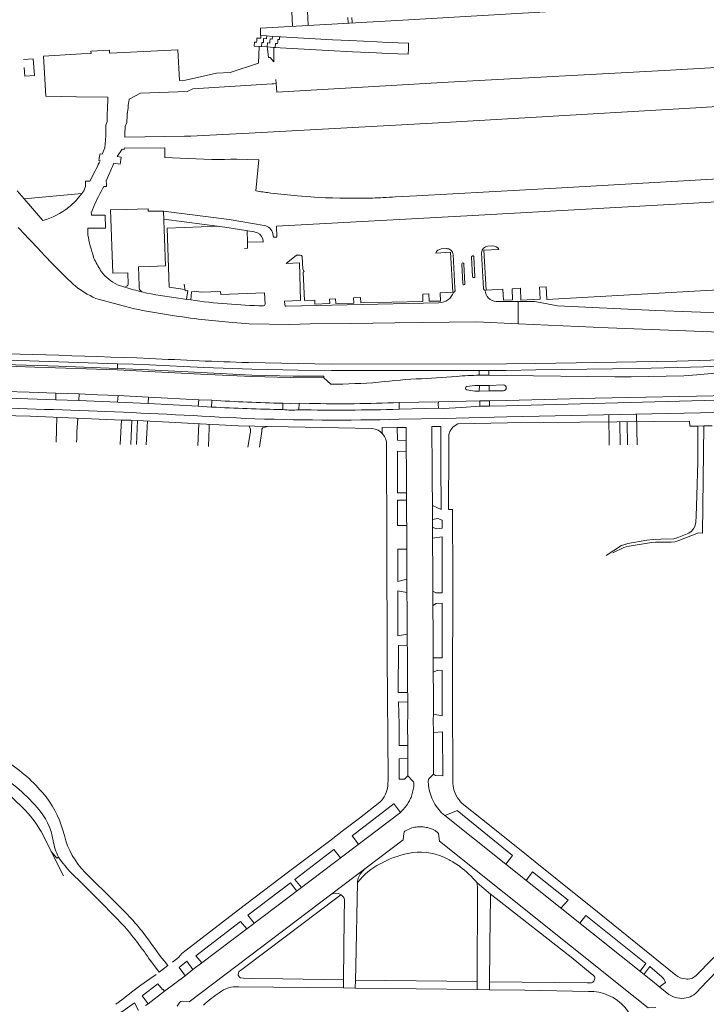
# Model space of a CAD drawing. Extents: x 145000 to 155000, y 457500 to 470000.
# Tile 175 of 196: x 153571 to 153784, y 462524 to 462831. Entities that reach past the tile are written whole.
import ezdxf

# ---------------------------------------------------------------- set-up
doc = ezdxf.new("R2010")
doc.units = 0
doc.header["$LTSCALE"] = 0.2
doc.header["$MEASUREMENT"] = 0
doc.layers.add('kant verharding', color=252, linetype='Continuous', lineweight=0)

msp = doc.modelspace()

# ---------------------------------------------------------------- linework, layer by layer
at = {"layer": 'kant verharding', "lineweight": 0}
for p, q in [((153655.55, 462829.11), (153654.88, 462842.88)), ((153660.37, 462829.41), (153659.89, 462839.49)), ((153672.84, 462830.06), (153672.75, 462831.67)), ((153689.87, 462830.87), (153673.27, 462829.93)), ((153674.11, 462830.12), (153674.01, 462831.76)), ((153673.27, 462829.93), (153645.52, 462828.36)), ((153645.52, 462828.36), (153645.55, 462826.09)), ((153644.45, 462825.33), (153644.39, 462824.48)), ((153644.45, 462825.33), (153645.62, 462825.25)), ((153645.55, 462826.09), (153645.67, 462826.09)), ((153645.67, 462826.09), (153645.62, 462825.25)), ((153645.67, 462826.09), (153647.5, 462825.97)), ((153646.55, 462825.19), (153646.5, 462824.33)), ((153646.55, 462825.19), (153647.45, 462825.13)), ((153647.5, 462825.97), (153647.45, 462825.13)), ((153647.5, 462825.97), (153649.28, 462825.85)), ((153648.56, 462825.06), (153648.51, 462824.2)), ((153648.56, 462825.06), (153649.23, 462825.02)), ((153649.28, 462825.85), (153649.23, 462825.02)), ((153649.28, 462825.85), (153651.52, 462825.71)), ((153650.98, 462824.9), (153650.93, 462824.04)), ((153650.98, 462824.9), (153651.47, 462824.87)), ((153651.52, 462825.71), (153651.47, 462824.87)), ((153651.52, 462825.71), (153651.86, 462825.69)), ((153651.86, 462825.69), (153657.24, 462825.36)), ((153657.24, 462825.36), (153662.64, 462825.06)), ((153662.64, 462825.06), (153668.03, 462824.78)), ((153668.03, 462824.78), (153673.42, 462824.52)), ((153643.65, 462824.08), (153643.57, 462822.8)), ((153643.57, 462822.8), (153645.91, 462822.66)), ((153643.65, 462824.08), (153644.36, 462824.04)), ((153644.39, 462824.48), (153644.36, 462824.04)), ((153645.98, 462823.93), (153645.91, 462822.66)), ((153645.91, 462822.66), (153647.68, 462822.54)), ((153645.98, 462823.93), (153646.47, 462823.9)), ((153646.5, 462824.33), (153646.47, 462823.9)), ((153647.76, 462823.82), (153647.68, 462822.54)), ((153647.68, 462822.54), (153649.74, 462822.42)), ((153647.68, 462822.54), (153647.75, 462821.94)), ((153647.76, 462823.82), (153648.48, 462823.77)), ((153648.51, 462824.2), (153648.48, 462823.77)), ((153649.74, 462821.81), (153649.73, 462818.36)), ((153649.74, 462822.42), (153649.74, 462821.81)), ((153649.74, 462822.42), (153650.18, 462822.39)), ((153650.26, 462823.66), (153650.18, 462822.39)), ((153650.18, 462822.39), (153651.65, 462822.29)), ((153650.26, 462823.66), (153650.9, 462823.62)), ((153650.93, 462824.04), (153650.9, 462823.62)), ((153651.65, 462822.29), (153659.17, 462821.84)), ((153659.17, 462821.84), (153666.69, 462821.45)), ((153673.42, 462824.52), (153681.88, 462824.1)), ((153681.88, 462824.1), (153685.14, 462823.95)), ((153685.14, 462823.95), (153688.4, 462823.82)), ((153688.4, 462823.82), (153691.67, 462823.7)), ((153691.58, 462820.3), (153691.62, 462822)), ((153691.62, 462822), (153691.67, 462823.7)), ((153666.69, 462821.45), (153674.21, 462821.08)), ((153681.73, 462820.71), (153674.21, 462821.08)), ((153681.73, 462820.71), (153685.01, 462820.55)), ((153685.01, 462820.55), (153688.3, 462820.42)), ((153688.3, 462820.42), (153691.58, 462820.3)), ((153649.73, 462818.36), (153649.73, 462817.94)), ((153649.21, 462811.05), (153649.75, 462811.08)), ((153649.75, 462811.08), (153650.48, 462811.12)), ((153650.35, 462812.4), (153650.48, 462811.12)), ((153650.48, 462811.12), (153650.64, 462808.43)), ((153598.01, 462806.38), (153597.99, 462805.79)), ((153604.61, 462806.3), (153604.53, 462805.51)), ((153608.14, 462808.17), (153604.61, 462806.3)), ((153597.9, 462803.3), (153597.88, 462802.72)), ((153597.92, 462803.83), (153597.9, 462803.3)), ((153597.95, 462804.57), (153597.92, 462803.83)), ((153597.97, 462805.29), (153597.95, 462804.57)), ((153597.99, 462805.79), (153597.97, 462805.29)), ((153604.32, 462803.52), (153604.26, 462802.93)), ((153604.4, 462804.27), (153604.32, 462803.52)), ((153604.48, 462805), (153604.4, 462804.27)), ((153604.53, 462805.51), (153604.48, 462805)), ((153781.18, 462803.55), (153825.16, 462806.26)), ((153597.81, 462800.75), (153597.79, 462799.95)), ((153597.84, 462801.51), (153597.81, 462800.75)), ((153597.86, 462802.19), (153597.84, 462801.51)), ((153597.88, 462802.72), (153597.86, 462802.19)), ((153604.02, 462800.5), (153603.98, 462799.72)), ((153604.05, 462801.26), (153604.02, 462800.5)), ((153597.39, 462797.89), (153597.4, 462797.1)), ((153597.4, 462797.1), (153597.41, 462796.36)), ((153597.79, 462799.95), (153597.76, 462799.32)), ((153603.42, 462797.78), (153603.38, 462796.97)), ((153603.92, 462799.04), (153603.42, 462797.78)), ((153603.98, 462799.72), (153603.92, 462799.04)), ((153597.41, 462796.36), (153597.41, 462795.57)), ((153597.41, 462795.57), (153597.42, 462794.86)), ((153603.32, 462795.43), (153603.28, 462794.49)), ((153603.28, 462794.49), (153621.94, 462794.74)), ((153603.35, 462796.24), (153603.32, 462795.43)), ((153603.38, 462796.97), (153603.35, 462796.24)), ((153621.94, 462794.74), (153623.89, 462794.8)), ((153623.89, 462794.8), (153625.84, 462794.89)), ((153625.84, 462794.89), (153627.79, 462795)), ((153629.74, 462795.1), (153627.79, 462795)), ((153629.74, 462795.1), (153642.01, 462795.72)), ((153595.33, 462787.8), (153595.46, 462788.49)), ((153630.42, 462787.54), (153615.7, 462788.08)), ((153594.39, 462784.63), (153594.76, 462785.36)), ((153594.76, 462785.36), (153595.04, 462785.9)), ((153595.04, 462785.9), (153595.33, 462786.46)), ((153595.33, 462786.46), (153595.64, 462787.06)), ((153599.14, 462784.72), (153599.42, 462785.37)), ((153599.42, 462785.37), (153599.84, 462786.35)), ((153601.97, 462786.67), (153602.1, 462787.5)), ((153632.37, 462787.52), (153634.33, 462787.55)), ((153636.28, 462787.6), (153634.33, 462787.55)), ((153638.24, 462787.59), (153636.28, 462787.6)), ((153645.08, 462787.4), (153638.24, 462787.59)), ((153644.1, 462777.75), (153645.08, 462787.4)), ((153592.39, 462780.73), (153593.42, 462782.75)), ((153593.42, 462782.75), (153593.7, 462783.29)), ((153593.7, 462783.29), (153594.04, 462783.95)), ((153594.04, 462783.95), (153594.39, 462784.63)), ((153597.98, 462782.03), (153598.2, 462782.54)), ((153598.2, 462782.54), (153598.51, 462783.25)), ((153598.51, 462783.25), (153598.6, 462783.47)), ((153598.6, 462783.47), (153598.93, 462784.23)), ((153598.93, 462784.23), (153599.14, 462784.72)), ((153597.55, 462779.92), (153597.53, 462780.77)), ((153569.77, 462777.78), (153571.93, 462775.28)), ((153571.93, 462775.28), (153589.95, 462776.95)), ((153644.71, 462777.65), (153644.1, 462777.75)), ((153652.96, 462776.56), (153657.1, 462776.19)), ((153657.1, 462776.19), (153661.26, 462775.87)), ((153661.26, 462775.87), (153663.51, 462775.72)), ((153663.51, 462775.72), (153665.77, 462775.61)), ((153683.78, 462775.64), (153684.75, 462775.69)), ((153684.75, 462775.69), (153685.71, 462775.75)), ((153686.67, 462775.81), (153685.71, 462775.75)), ((153687.63, 462775.86), (153686.67, 462775.81)), ((153694.11, 462776.23), (153687.63, 462775.86)), ((153571.93, 462775.28), (153577.8, 462768.49)), ((153593.1, 462771.59), (153593.64, 462772.85)), ((153665.77, 462775.61), (153668.02, 462775.53)), ((153668.02, 462775.53), (153670.28, 462775.49)), ((153670.28, 462775.49), (153673.66, 462775.45)), ((153673.66, 462775.45), (153677.04, 462775.45)), ((153677.04, 462775.45), (153680.41, 462775.5)), ((153592.83, 462770.89), (153592.8, 462770.82)), ((153592.83, 462770.89), (153593.1, 462771.59)), ((153615.41, 462768.92), (153634.49, 462766.43)), ((153570.06, 462766.36), (153570.8, 462765.56)), ((153570.8, 462765.56), (153571.55, 462764.77)), ((153571.55, 462764.77), (153573.83, 462762.35)), ((153641.37, 462765.34), (153641.49, 462761.78)), ((153573.83, 462762.35), (153576.12, 462759.95)), ((153716.36, 462760.51), (153717.89, 462760.6)), ((153576.12, 462759.95), (153578.42, 462757.55)), ((153580.72, 462755.16), (153578.42, 462757.55)), ((153701.85, 462759.65), (153703.45, 462759.75)), ((153705.55, 462757.87), (153706.1, 462747.59)), ((153714.45, 462758.44), (153715.04, 462747.18)), ((153580.72, 462755.16), (153582.22, 462753.61)), ((153708.25, 462754.85), (153708.57, 462748.87)), ((153708.93, 462754.89), (153709.24, 462748.9)), ((153711.31, 462757.07), (153711.64, 462751.06)), ((153712.01, 462757.1), (153712.32, 462751.09)), ((153582.22, 462753.61), (153583.73, 462752.08)), ((153583.73, 462752.08), (153585.26, 462750.57)), ((153604.37, 462748.71), (153604.28, 462752.25)), ((153585.26, 462750.57), (153586.8, 462749.06)), ((153587.72, 462748.24), (153588.7, 462747.48)), ((153603.36, 462747.75), (153601.04, 462748.5)), ((153588.7, 462747.48), (153589.73, 462746.77)), ((153589.73, 462746.77), (153590.77, 462746.09)), ((153590.77, 462746.09), (153591.61, 462745.59)), ((153591.61, 462745.59), (153592.47, 462745.11)), ((153592.47, 462745.11), (153593.34, 462744.67)), ((153608.65, 462746.27), (153610.15, 462745.92)), ((153706.1, 462747.59), (153706.15, 462746.61)), ((153593.34, 462744.67), (153594.23, 462744.26)), ((153594.23, 462744.26), (153594.97, 462743.96)), ((153594.97, 462743.96), (153606.31, 462740.98)), ((153621.4, 462744.1), (153622.48, 462743.94)), ((153622.48, 462743.94), (153623.82, 462743.76)), ((153653.59, 462741.8), (153701.16, 462742.88)), ((153719.01, 462743.24), (153725.85, 462743.24)), ((153725.85, 462743.24), (153725.84, 462736.35)), ((153600.99, 462722.42), (153601.01, 462723.91)), ((153713.66, 462721.78), (153716.72, 462721.79)), ((153713.68, 462720.33), (153713.66, 462721.78)), ((153716.72, 462721.79), (153716.71, 462720.33)), ((153716.72, 462721.79), (153722.13, 462721.82)), ((153667.5, 462717.5), (153665.32, 462719.49)), ((153706.63, 462719.97), (153695.75, 462719.25)), ((153716.71, 462720.33), (153713.68, 462720.33)), ((153722.14, 462720.29), (153716.71, 462720.33)), ((153581.78, 462712.65), (153581.85, 462714.78)), ((153581.85, 462714.78), (153589.09, 462714.52)), ((153589.09, 462714.52), (153588.98, 462712.43)), ((153713.72, 462715.36), (153713.79, 462717.14)), ((153713.72, 462715.36), (153716.84, 462715.42)), ((153716.78, 462717.15), (153713.79, 462717.14)), ((153721.26, 462717.33), (153716.78, 462717.15)), ((153716.84, 462715.42), (153716.78, 462717.15)), ((153716.84, 462715.42), (153721.27, 462715.47)), ((153588.98, 462712.43), (153581.78, 462712.65)), ((153588.98, 462712.43), (153601.07, 462711.91)), ((153601.07, 462711.91), (153601.19, 462714.02)), ((153610.53, 462711.5), (153601.07, 462711.91)), ((153601.19, 462714.02), (153610.64, 462713.45)), ((153610.64, 462713.45), (153610.53, 462711.5)), ((153610.53, 462711.5), (153626.11, 462710.65)), ((153626.33, 462712.68), (153610.64, 462713.45)), ((153626.11, 462710.65), (153626.33, 462712.68)), ((153630.46, 462712.52), (153626.33, 462712.68)), ((153630.35, 462710.42), (153630.46, 462712.52)), ((153652.49, 462709.63), (153652.49, 462711.58)), ((153657.58, 462711.61), (153657.47, 462709.56)), ((153660.81, 462711.55), (153657.58, 462711.61)), ((153700.96, 462712.04), (153688.71, 462711.85)), ((153688.71, 462711.85), (153688.74, 462711.04)), ((153700.95, 462711.31), (153700.96, 462712.04)), ((153700.99, 462710.02), (153700.95, 462711.31)), ((153713.89, 462712.32), (153700.96, 462712.04)), ((153713.85, 462710.68), (153713.89, 462712.32)), ((153716.93, 462712.39), (153713.89, 462712.32)), ((153716.88, 462710.67), (153716.93, 462712.39)), ((153722.21, 462712.43), (153716.93, 462712.39)), ((153626.11, 462710.65), (153630.35, 462710.42)), ((153688.74, 462711.04), (153688.77, 462709.72)), ((153688.77, 462709.72), (153700.99, 462710.02)), ((153700.99, 462710.02), (153702.49, 462710.01)), ((153713.85, 462710.68), (153716.88, 462710.67)), ((153716.88, 462710.67), (153722.23, 462710.81)), ((153762.85, 462698.67), (153762.71, 462708.25)), ((153581.92, 462699.49), (153582.17, 462707.25)), ((153588.71, 462706.98), (153588.44, 462703.9)), ((153601.91, 462698.79), (153602.28, 462706.39)), ((153605.13, 462698.8), (153605.49, 462706.28)), ((153606.91, 462698.72), (153607.27, 462706.19)), ((153610, 462698.66), (153610.34, 462706.03)), ((153626.05, 462698.45), (153626.35, 462705.2)), ((153688.79, 462706.6), (153702.55, 462706.87)), ((153722.26, 462707.34), (153702.55, 462706.87)), ((153754.18, 462698.55), (153754.05, 462708.07)), ((153757.61, 462698.6), (153757.51, 462705.69)), ((153759.9, 462698.63), (153759.8, 462705.72)), ((153588.37, 462702.8), (153588.35, 462701.7)), ((153588.44, 462703.9), (153588.37, 462702.8)), ((153629.55, 462705.03), (153629.44, 462700.02)), ((153642.39, 462702.14), (153641.66, 462697.89)), ((153642.08, 462704.5), (153642.43, 462703.51)), ((153642.39, 462702.14), (153642.45, 462702.48)), ((153642.5, 462703.18), (153642.43, 462703.51)), ((153642.45, 462702.48), (153642.5, 462702.83)), ((153642.5, 462702.83), (153642.5, 462703.18)), ((153645.94, 462702.95), (153645.22, 462697.89)), ((153645.94, 462702.95), (153645.97, 462703.24)), ((153646.02, 462703.54), (153645.97, 462703.24)), ((153647.75, 462704.39), (153646.31, 462703.95)), ((153680.37, 462703.72), (153680.22, 462703.73)), ((153683.42, 462702.26), (153683.43, 462702.75)), ((153690.92, 462702.07), (153690.89, 462704.04)), ((153690.93, 462701.26), (153690.92, 462702.07)), ((153701.69, 462704.33), (153698.95, 462704.32)), ((153698.95, 462704.32), (153698.95, 462702.22)), ((153698.95, 462702.22), (153698.96, 462701.5)), ((153701.76, 462692.9), (153701.69, 462704.33)), ((153779.61, 462704.43), (153781.79, 462704.49)), ((153781.79, 462704.49), (153783.6, 462704.54)), ((153783.6, 462704.54), (153786.27, 462704.61)), ((153588.27, 462699.5), (153588.33, 462700.6)), ((153588.33, 462700.6), (153588.35, 462701.7)), ((153629.39, 462699.23), (153629.38, 462698.97)), ((153629.38, 462698.97), (153629.39, 462698.18)), ((153629.41, 462699.49), (153629.39, 462699.23)), ((153629.41, 462699.49), (153629.43, 462699.75)), ((153629.43, 462699.75), (153629.44, 462700.02)), ((153690.95, 462700.01), (153688.26, 462700.13)), ((153690.95, 462700.01), (153690.93, 462701.26)), ((153690.97, 462696.58), (153690.95, 462700.01)), ((153698.96, 462701.5), (153699.02, 462693.77)), ((153704.2, 462700.78), (153704.26, 462696.78)), ((153684.93, 462667.88), (153684.82, 462698.49)), ((153690.97, 462696.58), (153688.19, 462696.65)), ((153688.19, 462696.65), (153688.29, 462691.58)), ((153691, 462691.82), (153690.97, 462696.58)), ((153704.26, 462696.78), (153704.15, 462678.54)), ((153701.76, 462692.9), (153701.79, 462678.46)), ((153701.79, 462678.46), (153699.09, 462679.72)), ((153704.15, 462678.54), (153705.39, 462678.53)), ((153702.19, 462632.28), (153699.34, 462632.37)), ((153688.49, 462621.52), (153691.38, 462621.54)), ((153699.43, 462609.11), (153699.38, 462613.19)), ((153691.47, 462605.07), (153691.37, 462611.96)), ((153699.49, 462596.11), (153699.43, 462609.11)), ((153691.47, 462600.97), (153691.47, 462605.07)), ((153691.44, 462595.54), (153691.47, 462600.97)), ((153693.01, 462593.95), (153691.44, 462595.54)), ((153698.03, 462594.65), (153699.49, 462596.11)), ((153697.78, 462594.02), (153697.88, 462592.56)), ((153687.15, 462586.92), (153687.33, 462586.68)), ((153689.15, 462584.2), (153687.33, 462586.68)), ((153702.99, 462583.18), (153706.42, 462584.58)), ((153706.42, 462584.58), (153706.86, 462584.76)), ((153577.25, 462578.2), (153584.24, 462564.45)), ((153667.53, 462575.68), (153671.05, 462578.36)), ((153690.56, 462578.3), (153692.7, 462579.37)), ((153654.33, 462565.66), (153667.53, 462575.68)), ((153731.1, 462568.84), (153727.29, 462571.9)), ((153705.85, 462568.51), (153707.71, 462567.3)), ((153722.28, 462568.55), (153722.18, 462568.43)), ((153745.34, 462557.39), (153731.1, 462568.84)), ((153590.97, 462565.49), (153600.43, 462556.11)), ((153638.72, 462553.81), (153654.33, 462565.66)), ((153675.83, 462562.84), (153675.76, 462562.33)), ((153675.86, 462562.45), (153675.76, 462562.33)), ((153675.87, 462563.09), (153675.83, 462562.84)), ((153713.03, 462562.29), (153717.19, 462558.74)), ((153719, 462557.33), (153717.19, 462558.74)), ((153671.76, 462557), (153671.66, 462551.23)), ((153742.29, 462539.1), (153719, 462557.33)), ((153748.32, 462554.99), (153745.34, 462557.39)), ((153774.93, 462533.54), (153748.32, 462554.99)), ((153622.42, 462541.29), (153638.72, 462553.81)), ((153716.91, 462531.46), (153717.12, 462551.89)), ((153671.66, 462551.23), (153671.43, 462532.04)), ((153798.81, 462551.43), (153781.24, 462533.41)), ((153620.03, 462538.99), (153621.08, 462540.26)), ((153621.08, 462540.26), (153622.42, 462541.29)), ((153614.03, 462534.39), (153611.3, 462538.02)), ((153616.74, 462536.55), (153614.03, 462534.39)), ((153615.63, 462537.81), (153616.74, 462536.55)), ((153620.03, 462538.99), (153618.14, 462537.54)), ((153748.92, 462533.72), (153742.29, 462539.1)), ((153611.12, 462532.31), (153613.04, 462533.69)), ((153622.14, 462533.33), (153621.69, 462533.91)), ((153605.83, 462528.49), (153608.25, 462530.39)), ((153608.25, 462530.39), (153611.12, 462532.31)), ((153615.7, 462528.48), (153622.14, 462533.33)), ((153671.43, 462532.04), (153671.4, 462529.51)), ((153675.06, 462529.47), (153675.13, 462531.98)), ((153675.13, 462531.98), (153713.05, 462531.51)), ((153713.05, 462531.51), (153713.04, 462528.99)), ((153716.89, 462528.94), (153716.91, 462531.46)), ((153771.69, 462531.23), (153769.86, 462529.85)), ((153615.7, 462528.48), (153610.55, 462524.58)), ((153615.3, 462529.08), (153615.7, 462528.48)), ((153671.4, 462529.51), (153638.75, 462529.82)), ((153671.4, 462529.51), (153675.06, 462529.47)), ((153713.04, 462528.99), (153675.06, 462529.47)), ((153713.04, 462528.99), (153716.89, 462528.94)), ((153610.55, 462524.58), (153609.76, 462524.02))]:
    msp.add_line(p, q, dxfattribs=at)
at = {"layer": 'kant verharding', "lineweight": 0, "flags": 128}
for points in [[(153823.31, 462838.7), (153789.23, 462836.55), (153752.09, 462834.51), (153689.87, 462830.87)], [(153645.2, 462822.7), (153644.96, 462817.46), (153636.11, 462814.57), (153631.88, 462814.38), (153622.17, 462812.22), (153620.34, 462812.1), (153619.83, 462821.61), (153600.79, 462820.68)], [(153647.75, 462821.94), (153648.08, 462819.27), (153648.59, 462819.25), (153649.73, 462817.94)], [(153571.91, 462816.15), (153572.17, 462813.5), (153575.15, 462813.64), (153574.8, 462818.84), (153571.74, 462818.6)], [(153589.84, 462820.37), (153578, 462819.67), (153578.67, 462807.22), (153588.25, 462807.03), (153598.03, 462806.92), (153598.01, 462806.38)], [(153600.79, 462820.68), (153598.5, 462820.57), (153598.49, 462821.54), (153592.75, 462821.23), (153592.81, 462820.55), (153589.84, 462820.37)], [(153650.64, 462808.43), (153703.98, 462811.54), (153773.28, 462815.32), (153858.73, 462820.31)], [(153608.14, 462808.17), (153622.74, 462808.67), (153624.46, 462809.56), (153649.21, 462811.05)], [(153642.01, 462795.72), (153704.72, 462799.16), (153781.18, 462803.55)], [(153604.13, 462801.99), (153604.08, 462801.88), (153604.05, 462801.26)], [(153604.26, 462802.93), (153604.18, 462802.1), (153604.13, 462801.99)], [(153597.76, 462799.32), (153597.39, 462798.22), (153597.39, 462797.89)], [(153597.42, 462794.86), (153597.05, 462791.15), (153596.21, 462789.16)], [(153600.92, 462788.42), (153602.52, 462790.67), (153603.06, 462790.64), (153603.08, 462791.04)], [(153615.78, 462788.08), (153615.73, 462791.16), (153603.08, 462791.04)], [(153595.46, 462788.49), (153595.61, 462789.25), (153596.21, 462789.16)], [(153602.1, 462787.5), (153602.22, 462788.22), (153600.92, 462788.42)], [(153595.64, 462787.06), (153595.2, 462787.14), (153595.33, 462787.8)], [(153599.84, 462786.35), (153601.86, 462786), (153601.97, 462786.67)], [(153597.53, 462780.77), (153597.49, 462780.9), (153597.98, 462782.03)], [(153820.52, 462783.4), (153795.4, 462781.87), (153739.46, 462778.72), (153694.11, 462776.23)], [(153589.95, 462776.95), (153590.5, 462777.72), (153591.11, 462779.13)], [(153591.11, 462779.13), (153591.1, 462780.72), (153592.39, 462780.73)], [(153596.79, 462779.11), (153597.57, 462779.11), (153597.55, 462779.92)], [(153649.44, 462764.36), (153649.58, 462763.29), (153650.69, 462763.29), (153650.58, 462766.74), (153711.69, 462770.07), (153834.25, 462776.95)], [(153591.79, 462766.13), (153597.31, 462766.16), (153597.2, 462770.12), (153592.96, 462770.18), (153592.95, 462770.64), (153592.83, 462770.89)], [(153604.28, 462752.25), (153599.58, 462752.09), (153598.88, 462771.79), (153603.74, 462771.92)], [(153610.62, 462771.4), (153610.56, 462772.1), (153603.74, 462771.92)], [(153611, 462754.2), (153615.93, 462754.34), (153615.33, 462771.46), (153610.62, 462771.4)], [(153615.33, 462771.46), (153635.77, 462768.79), (153646.68, 462766.98)], [(153622.03, 462747.05), (153617.11, 462747.7), (153616.45, 462766.09), (153632.41, 462766.76)], [(153634.49, 462766.43), (153643.62, 462764.99), (153644.6, 462764.67)], [(153640.57, 462759.78), (153641.54, 462759.87), (153641.49, 462761.78), (153646.45, 462761.91)], [(153657.96, 462757.76), (153656.76, 462757.7), (153653.56, 462755.16), (153657.68, 462755.3), (153658.01, 462743.56), (153653.06, 462743.41), (153653.15, 462742.29)], [(153658.55, 462757.32), (153658.77, 462753.34), (153659.2, 462752.66), (153658.85, 462752.43), (153659.32, 462743.6), (153662.48, 462743.67), (153662.54, 462742.41), (153667.14, 462742.67), (153667.08, 462743.99), (153668.95, 462744.08), (153669.02, 462742.68), (153674.63, 462742.79), (153674.58, 462744.42), (153676.72, 462744.57), (153676.81, 462742.84), (153696.18, 462743.28), (153696.08, 462745.6), (153698.03, 462745.7), (153698.08, 462743.36), (153701.64, 462743.41), (153701.54, 462745.97), (153705.43, 462746.2), (153704.76, 462758.61), (153700.15, 462758.36)], [(153719.8, 462759.5), (153715.14, 462759.23), (153715.81, 462746.84), (153721.04, 462747.11)], [(153607.73, 462748.23), (153607.55, 462754.1), (153611, 462754.2)], [(153603.36, 462747.75), (153604.06, 462748.15), (153604.26, 462748.37), (153604.37, 462748.71)], [(153608.65, 462746.27), (153607.88, 462747.06), (153607.76, 462747.55), (153607.73, 462748.23)], [(153622.48, 462743.94), (153622.92, 462746.73), (153622.08, 462746.62), (153621.84, 462748.71)], [(153721.04, 462747.11), (153721.23, 462743.65), (153724.07, 462743.79), (153723.92, 462747.24), (153726.5, 462747.4), (153726.67, 462743.65), (153732.68, 462743.98), (153732.5, 462747.75), (153734.58, 462747.85), (153734.8, 462743.93), (153819.45, 462748.66), (153821.98, 462749.34)], [(153623.82, 462743.76), (153624.12, 462746.33), (153625.03, 462746.53), (153627.09, 462746.21), (153633.11, 462746.42), (153633.2, 462745.47), (153646.86, 462745.99), (153647.02, 462742.43)], [(153725.85, 462743.24), (153731, 462743.24), (153738.05, 462741.9), (153768.74, 462740.45), (153813.16, 462738.8), (153813.18, 462739.01), (153819.34, 462738.66), (153819.95, 462739.98), (153820.33, 462740.91), (153820.65, 462741.92)], [(153661.03, 462736.32), (153654.57, 462736.1), (153642.01, 462736.34), (153635.71, 462736.84), (153626.22, 462737.8)], [(153661.03, 462736.32), (153673.71, 462736.48), (153687.45, 462736.69), (153712.81, 462736.99), (153725.84, 462736.35)], [(153725.84, 462736.35), (153753.87, 462735.12), (153791.39, 462733.66), (153824.99, 462732.46)], [(153601.01, 462723.91), (153573.64, 462724.8), (153546.27, 462725.5), (153494.45, 462726.46), (153483.4, 462726.67)], [(153722.2, 462723.85), (153731.31, 462723.98), (153775.21, 462724.67), (153785.71, 462725), (153790.87, 462725.32), (153804.99, 462726.49), (153810.93, 462726.91), (153828.85, 462727.68)], [(153549.13, 462723.73), (153549.12, 462724.17), (153582.68, 462723.13), (153600.99, 462722.42)], [(153600.97, 462722.01), (153575.33, 462722.88), (153549.13, 462723.73)], [(153601.01, 462723.91), (153605.91, 462723.73), (153610.96, 462723.54), (153627.89, 462722.78), (153642.87, 462722.23), (153657.35, 462721.92), (153667.71, 462721.76), (153713.66, 462721.78)], [(153722.2, 462723.85), (153667.72, 462723.8), (153657.27, 462723.94), (153641.82, 462724.24)], [(153722.13, 462721.82), (153731.34, 462721.96), (153763.23, 462722.45), (153783.56, 462722.89), (153790.3, 462723.24), (153805.37, 462724.51), (153811.49, 462724.87), (153828.19, 462725.67)], [(153600.99, 462722.42), (153610.71, 462721.96), (153627.05, 462721.15), (153642.87, 462720.36), (153655.78, 462720.07), (153665.32, 462720.07), (153665.32, 462719.49)], [(153601.07, 462722.01), (153610.76, 462721.49), (153626.93, 462720.62), (153642.85, 462719.89), (153654.88, 462719.61), (153665.32, 462719.49)], [(153823.76, 462723.24), (153819.3, 462723.16), (153799.85, 462722.1), (153781.46, 462720.41), (153777.46, 462720.16), (153760.97, 462719.81), (153755.98, 462719.81), (153722.14, 462720.29)], [(153581.85, 462714.78), (153573.5, 462715.07), (153566.17, 462715.27)], [(153601.19, 462714.02), (153594.83, 462714.26), (153589.09, 462714.52)], [(153709.82, 462715.73), (153712.33, 462715.39), (153713.72, 462715.36)], [(153713.79, 462717.14), (153712.3, 462717.11), (153709.83, 462716.84)], [(153858.98, 462713.74), (153858.97, 462715.11), (153791.86, 462713.97), (153749.82, 462713.14), (153722.21, 462712.43)], [(153581.78, 462712.65), (153573.14, 462712.98), (153566.05, 462713.19)], [(153657.58, 462711.61), (153654.85, 462711.55), (153652.49, 462711.58)], [(153722.23, 462710.81), (153783.76, 462712.42), (153858.98, 462713.74)], [(153680.22, 462703.73), (153638.6, 462704.56), (153605.18, 462706.3), (153602.5, 462706.38), (153573.86, 462707.59), (153551.19, 462708.06), (153542.01, 462708.37), (153521.21, 462708.69), (153497.95, 462709.15)], [(153713.85, 462710.68), (153708.15, 462710.3), (153702.49, 462710.01)], [(153722.26, 462707.34), (153787.59, 462708.75), (153858.04, 462709.96)], [(153705.92, 462704.46), (153707.03, 462705.23), (153722.49, 462705.54)], [(153722.49, 462705.54), (153779.16, 462705.97), (153779.27, 462704.42), (153779.61, 462704.43)], [(153688.08, 462703.94), (153683.47, 462704), (153683.43, 462702.75)], [(153690.89, 462704.04), (153688.13, 462704.03), (153688.26, 462700.13)], [(153781.79, 462704.49), (153781.74, 462693.22), (153781.42, 462682.91), (153781.3, 462676.41), (153781.19, 462674.59), (153780.85, 462673.23), (153780.42, 462672.5), (153779.66, 462671.68), (153778.99, 462671.12), (153775.33, 462669.64), (153774.34, 462669.37), (153770.24, 462669.26), (153767.87, 462669.15), (153765.89, 462668.91), (153760, 462667.89), (153759, 462667.65), (153758.05, 462667.25), (153753.23, 462664.17)], [(153783.6, 462704.54), (153783.23, 462671.16), (153782.02, 462671.23), (153775.86, 462668.81), (153774.63, 462668.42), (153773.43, 462668.35), (153768.57, 462668.31), (153767.3, 462668.19), (153760.36, 462667.07), (153759.48, 462666.89), (153758.74, 462666.63), (153755.35, 462665.01)], [(153699.02, 462693.77), (153699.44, 462614.43), (153699.38, 462613.19)], [(153691.02, 462683.72), (153688.23, 462683.74), (153688.29, 462691.58)], [(153691.37, 462611.96), (153691.42, 462614.3), (153691.16, 462657.28), (153691, 462691.82)], [(153691.08, 462673.53), (153688.28, 462673.54), (153688.22, 462681.43), (153691.04, 462681.44)], [(153705.44, 462594.07), (153705.4, 462620.52), (153705.49, 462656.89), (153705.39, 462678.53)], [(153699.11, 462675.44), (153700.8, 462675.67), (153702.12, 462675.24), (153702.12, 462672.65), (153700.25, 462672.51), (153699.12, 462672.97)], [(153699.14, 462669.59), (153702.1, 462670), (153702.12, 462652.61), (153700.13, 462652.55), (153699.23, 462653.09)], [(153685.18, 462592.49), (153685.29, 462594.93), (153685.06, 462632.55), (153684.93, 462667.88)], [(153691.12, 462666.18), (153688.34, 462666.14), (153688.34, 462656.1), (153691.17, 462656.8)], [(153691.19, 462652.64), (153688.3, 462653.18), (153688.33, 462639.18), (153691.28, 462639.65)], [(153699.25, 462648.63), (153700.33, 462649.22), (153702.11, 462649.39), (153702.19, 462632.28)], [(153691.3, 462636.25), (153688.55, 462636.15), (153688.49, 462621.52)], [(153699.36, 462627.88), (153700.79, 462628.43), (153702.16, 462628.4), (153702.19, 462614.25), (153699.43, 462614.8)], [(153691.4, 462618.49), (153688.57, 462618.57), (153688.72, 462611.52)], [(153688.72, 462611.52), (153688.72, 462605.02), (153691.47, 462605.07)], [(153699.43, 462609.11), (153702.22, 462609.25), (153702.31, 462595.62), (153700.03, 462595.69), (153699.49, 462596.11)], [(153691.47, 462600.97), (153688.76, 462600.92), (153688.77, 462594.53), (153690.44, 462594.52), (153691.44, 462595.54)], [(153563.53, 462593.16), (153565.99, 462590.95), (153571.5, 462585.63)], [(153671.05, 462578.36), (153676.39, 462582.41), (153682.75, 462587.33)], [(153676.09, 462574.27), (153674.09, 462576.9), (153687.15, 462586.92)], [(153727.29, 462571.9), (153714.43, 462582.23), (153708.34, 462587)], [(153837.93, 462587), (153818.8, 462567.05), (153782.3, 462529.17)], [(153689.15, 462584.2), (153650.62, 462554.99), (153627.26, 462537.3), (153624.53, 462535.26), (153622.14, 462533.33)], [(153702.99, 462583.18), (153767.18, 462532.02), (153772.8, 462527.49)], [(153706.86, 462584.76), (153724.1, 462570.79), (153721.93, 462568.11)], [(153621.19, 462525.4), (153623.33, 462525.19), (153689.98, 462575.63), (153690.2, 462577.62)], [(153768.73, 462523.47), (153766.36, 462523.34), (153762.25, 462526.57), (153701.35, 462575.18), (153700.99, 462577.62)], [(153582.63, 462570.28), (153582.18, 462569.93), (153580.38, 462572.03)], [(153670.48, 462570.02), (153668.46, 462572.67), (153656.3, 462563.29), (153658.3, 462560.8)], [(153728.32, 462563.02), (153730.28, 462565.7), (153741.4, 462556.84), (153739.15, 462554.38)], [(153603.28, 462548.57), (153596.02, 462556.01), (153588.72, 462563.39)], [(153656.85, 462559.7), (153654.86, 462562.23), (153641.67, 462552.14), (153643.57, 462549.65)], [(153675.76, 462562.33), (153675.26, 462536.23), (153675.13, 462531.98)], [(153713.03, 462562.29), (153713.11, 462560.38), (153713.05, 462531.51)], [(153670.64, 462558.52), (153668.92, 462557.23), (153647.77, 462541.29), (153639.36, 462534.95)], [(153717.12, 462551.89), (153717.17, 462556.53), (153717.19, 462558.74)], [(153745.02, 462549.7), (153746.95, 462552.13), (153765.55, 462537.15), (153763.81, 462534.71)], [(153627.26, 462537.3), (153625.38, 462539.57), (153639.37, 462550.26), (153641.32, 462547.94)], [(153621.69, 462533.91), (153620.23, 462535.91), (153622.67, 462537.81), (153624.53, 462535.26)], [(153765, 462533.75), (153766.79, 462536.16), (153770.56, 462532.97)], [(153610.55, 462524.58), (153608.68, 462527.1), (153613.56, 462530.8), (153615.04, 462529.02), (153615.3, 462529.08)], [(153639.3, 462532.66), (153640.23, 462532.52), (153642.93, 462532.48), (153652.49, 462532.33), (153671.43, 462532.04)], [(153716.91, 462531.46), (153747.27, 462531.07), (153748.13, 462531.15)], [(153600.53, 462524.43), (153602.41, 462525.79), (153605.83, 462528.49)], [(153747.71, 462528.4), (153727.85, 462528.79), (153716.89, 462528.94)], [(153601.7, 462521.67), (153602.64, 462522.25), (153606.33, 462524.87), (153607.56, 462522.45)]]:
    msp.add_lwpolyline(points, dxfattribs=at)
at = {"layer": 'kant verharding', "lineweight": 0}
for centre, radius, start, end in [((153631.81, 462824.26), 36.75, 267.8309, 270.8796), ((153648.73, 462749.01), 60.03, 149.905, 156.5994), ((153571.9, 462790.15), 22.36, 308.4957, 323.8387), ((153662.39, 462882.65), 106.48, 260.4452, 262.6827), ((153666.23, 462910.56), 134.65, 262.5724, 264.3426), ((153677.41, 462889.34), 113.88, 271.5105, 273.2091), ((153571.6, 462790.28), 22.65, 285.8924, 308.889), ((153646.22, 462763.73), 3.28, 11.0932, 81.9789), ((153600.14, 462765.2), 8.4, 173.672, 193.65), ((153643.35, 462761.83), 3.1, 1.4978, 66.3026), ((153634.86, 462771.43), 43.67, 190.8403, 200.289), ((153716.47, 462758.49), 2.03, 93.0463, 181.3213), ((153718.03, 462758.63), 1.97, 25.9979, 93.853), ((153658, 462757.21), 0.551, 10.9876, 94.7115), ((153702, 462757.68), 1.97, 94.4939, 159.7748), ((153703.59, 462757.8), 1.95, 1.8969, 94.2618), ((153711.66, 462757.16), 0.356, 350.496, 195.2782), ((153619.18, 462768.35), 28, 205.5025, 214.4151), ((153708.58, 462754.95), 0.35, 349.946, 196.4417), ((153606.19, 462759.93), 12.53, 216.2359, 245.7522), ((153597.03, 462759.62), 14.71, 225.8845, 230.718), ((153708.91, 462748.8), 0.347, 169.0453, 17.2484), ((153711.98, 462751.01), 0.344, 170.7377, 13.341), ((153628.14, 462826.52), 82.58, 252.537, 256.3512), ((153641.67, 462905), 162.17, 258.7918, 262.822), ((153701.09, 462747.8), 4.92, 270.8012, 340.2052), ((153705.7, 462746.59), 0.458, 272.8347, 2.1991), ((153715.52, 462747.23), 0.479, 185.3702, 269.5541), ((153719.18, 462746.91), 3.67, 182.484, 267.3358), ((153652.49, 462956.4), 214.57, 262.3226, 268.4027), ((153646.48, 462742.46), 0.541, 273.3851, 356.8401), ((153653.53, 462742.19), 0.391, 165.4949, 279.4402), ((153663.97, 463037.91), 302.47, 259.0109, 262.8315), ((153479.96, 459367.84), 3360.26, 87.76412, 88.86677), ((153706.23, 464617.98), 1894.83, 267.1207, 268.05196), ((153664.62, 462961.45), 243.97, 270.6754, 274.18), ((153701.71, 462568.77), 150.6, 92.2682, 97.3664), ((153714.71, 462628.85), 91.48, 90.648, 95.0695), ((153709.98, 462716.28), 0.574, 104.6363, 254.6404), ((153721.19, 462716.4), 0.93, 275.3228, 85.6661), ((153668.79, 463354.43), 643.06, 266.58268, 268.54811), ((153670.57, 463099.23), 387.8, 268.5585, 272.6818), ((153399.57, 457355.42), 5357.26, 87.8836, 88.35071), ((153451.54, 459343.12), 3369.07, 86.77914, 87.5183), ((153660.54, 463245.37), 535.8, 266.7695, 269.1395), ((153655.34, 462734.47), 25, 263.4618, 274.8795), ((153669.39, 463421.59), 712.13, 269.04089, 271.5595), ((153669.25, 463493.4), 787.04, 267.93006, 271.42253), ((153646.77, 462703.39), 0.764, 148.4636, 169.1005), ((153646.41, 462703.61), 0.351, 107.5886, 148.4895), ((153679.89, 462698.8), 4.94, 356.3559, 84.4417), ((153708.33, 462701.09), 4.14, 125.5502, 184.3597), ((153540.01, 462558.27), 49.46, 38.409, 56.4672), ((153534.54, 462550.03), 54.69, 40.6843, 59.7637), ((153677.01, 462593.18), 8.2, 314.4671, 355.1628), ((153681.16, 462593.54), 12.2, 343.3389, 351.2722), ((153692.44, 462593.19), 0.951, 10.909, 53.2786), ((153681.33, 462593.65), 12.05, 350.6464, 358.6884), ((153698.64, 462594.03), 0.86, 134.8005, 181.0934), ((153711.99, 462594.26), 14.21, 186.8886, 198.0293), ((153715.28, 462594), 9.84, 179.5544, 216.9999), ((153552.99, 462569.33), 32.42, 13.673, 37.3411), ((153681.85, 462593.2), 11.45, 335.7727, 343.9679), ((153712.26, 462594.29), 14.47, 197.7882, 208.7235), ((153548.98, 462562.26), 32.45, 29.4172, 46.0642), ((153561.52, 462572.26), 19.74, 9.081, 42.8191), ((153680.61, 462593.56), 12.67, 312.3709, 321.0209), ((153680.08, 462594.16), 13.46, 320.4769, 328.5877), ((153682.74, 462592.63), 10.4, 328.1189, 336.6237), ((153711.8, 462593.97), 13.92, 208.473, 219.6017), ((153714.43, 462593.16), 8.66, 215.9593, 225.3485), ((153711.74, 462593.81), 13.77, 219.278, 230.5421), ((153695.24, 462569.44), 10.25, 94.3078, 104.376), ((153695.28, 462569.31), 10.38, 84.5225, 94.4578), ((153695.21, 462568.66), 11.04, 75.0741, 84.4693), ((153607.99, 462582.66), 24.17, 193.5465, 225.2489), ((153691.22, 462577.51), 1.03, 129.7864, 173.8236), ((153696.01, 462571.76), 7.84, 63.3868, 74.9043), ((153697.55, 462574.75), 4.48, 52.0109, 63.8467), ((153697.4, 462574.53), 4.74, 40.6685, 52.2211), ((153598.81, 462578.18), 18.01, 188.9417, 206.0245), ((153610.42, 462588.74), 33.37, 213.59, 229.4245), ((153698.34, 462539.6), 32.53, 102.1244, 118.5386), ((153695.27, 462553.87), 17.94, 65.7067, 102.0987), ((153696.14, 462554.19), 17.3, 55.8534, 67.9145), ((153692.77, 462549.03), 21.59, 117.5096, 141.57), ((153686.9, 462539.88), 34.42, 40.6245, 52.8127), ((153681.31, 462561.96), 5.56, 141.1113, 168.3629), ((153690.61, 462553.91), 17.85, 134.8392, 139.7335), ((153669, 462556.16), 2.87, 55.2442, 121.6949), ((153669.04, 462556.17), 2.85, 16.9606, 55.8107), ((153538.04, 462490.46), 90.57, 37.6641, 46.4581), ((153497.93, 462460.29), 137.45, 34.4354, 39.9616), ((153732.14, 462629.84), 148.47, 214.4738, 218.3057), ((153639.89, 462533.79), 1.27, 114.4756, 242.7763), ((153748.31, 462532.5), 1.37, 262.3346, 63.2722), ((153778.05, 462537.05), 4.69, 228.3677, 268.1028), ((153778.61, 462535.94), 3.65, 258.7519, 316.0596), ((153768.9, 462530.65), 2.85, 11.6222, 54.2866), ((153650.21, 462500.7), 32.45, 122.6002, 133.7235), ((153637.86, 462521.79), 8.08, 83.6718, 129.3946), ((153748.27, 462514.12), 14.29, 349.0015, 92.2288), ((153776.75, 462533.33), 7.06, 235.8909, 258.7812), ((153776.95, 462532.65), 6.36, 281.126, 304.0265), ((153777.01, 462532.64), 6.32, 303.6118, 326.645), ((153635.08, 462514.84), 17.88, 144.9585, 149.8636), ((153621.16, 462524.4), 1, 88.2203, 135.5942), ((153776.79, 462533.39), 7.12, 258.578, 281.2583)]:
    msp.add_arc(centre, radius, start, end, dxfattribs=at)

doc.saveas('drawing.dxf')
